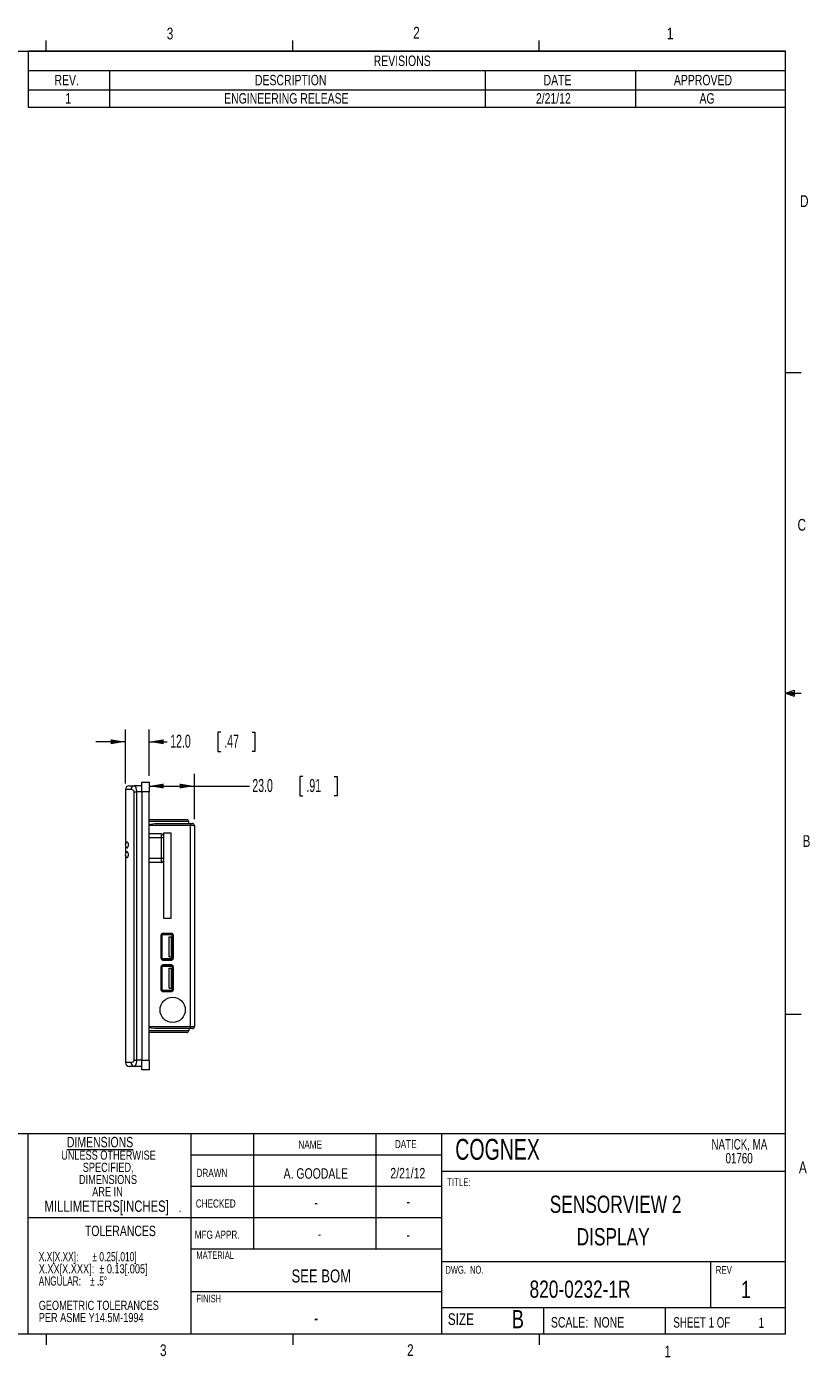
# Model space of a CAD drawing. Header units: millimetres. Extents: x 11 to 421, y 5 to 275.
# Tile 3 of 3: x 262 to 421, y 5 to 275. Entities that reach past the tile are written whole.
import ezdxf

# ---------------------------------------------------------------- set-up
doc = ezdxf.new("R2010")
doc.units = ezdxf.units.MM
doc.styles.add('SLDTEXTSTYLE0', font='TXT', dxfattribs={"width": 0.75})
doc.styles.add('SLDTEXTSTYLE1', font='TXT', dxfattribs={"width": 0.694444})
doc.styles.add('SLDTEXTSTYLE2', font='TXT', dxfattribs={"width": 0.6875})
doc.styles.add('SLDTEXTSTYLE3', font='TXT', dxfattribs={"width": 0.676471})
doc.styles.add('SLDTEXTSTYLE4', font='TXT', dxfattribs={"width": 0.7})
doc.styles.add('SLDTEXTSTYLE5', font='TXT', dxfattribs={"width": 0.605})
doc.dimstyles.new('SLDDIMSTYLE1', dxfattribs={"dimtxt": 2.568319, "dimasz": 3, "dimexe": 0, "dimexo": 0.0625, "dimgap": 0.64208, "dimtad": 0, "dimtih": 1, "dimtoh": 1, "dimdec": 1, "dimlfac": 2.5, "dimrnd": 1e-09, "dimzin": 4, "dimdsep": 46, "dimtxsty": 'SLDTEXTSTYLE5', "dimsah": 1, "dimcen": 0.09, "dimadec": 0, "dimazin": 1, "dimtfac": 1, "dimtdec": 1, "dimtofl": 0, "dimtmove": 0, "dimatfit": 3, "dimfxl": 1, "dimfrac": 2, "dimtolj": 1, "dimtzin": 12, "dimarcsym": 0})
doc.dimstyles.new('SLDDIMSTYLE3', dxfattribs={"dimtxt": 2.568319, "dimasz": 3, "dimexe": 0, "dimexo": 0.0625, "dimgap": 0.64208, "dimtad": 0, "dimtih": 1, "dimtoh": 1, "dimdec": 1, "dimlfac": 2.5, "dimrnd": 1e-09, "dimzin": 4, "dimdsep": 46, "dimtxsty": 'SLDTEXTSTYLE5', "dimsah": 1, "dimcen": 0.09, "dimadec": 0, "dimazin": 1, "dimtfac": 1, "dimtdec": 1, "dimtmove": 0, "dimatfit": 0, "dimfxl": 1, "dimfrac": 2, "dimtolj": 1, "dimtzin": 12, "dimarcsym": 0})

# ---------------------------------------------------------------- blocks, each defined once
blk = doc.blocks.new('SW_NOTE_0')
at = {"color": 0, "linetype": 'Continuous', "lineweight": 0, "attachment_point": 2, "style": 'SLDTEXTSTYLE0'}
for s, insert, char_height in [('UNLESS OTHERWISE', (11.08, 2.39), 1.8521), ('DIMENSIONS', (10.99, -2.55), 1.852), ('SPECIFIED,', (11.03, -0.08), 1.852), ('ARE IN', (10.88, -5.02), 1.852), ('MILLIMETERS[INCHES]', (10.71, -7.75), 2.286), ('.', (25.64, -8.22), 1.85)]:
    blk.add_mtext(s, dxfattribs=dict(at, insert=insert, char_height=char_height))
blk = doc.blocks.new('SW_NOTE_1')
at = {"color": 0, "linetype": 'Continuous', "lineweight": 0, "char_height": 1.8521, "attachment_point": 1}
for s, insert, style in [('X.X[X.XX]:      ± 0.25[.010]', (0, 2.39), 'SLDTEXTSTYLE2'), ('X.XX[X.XXX]:  ± 0.13[.005]', (0, -0.08), 'SLDTEXTSTYLE0'), ('ANGULAR:    ± .5°', (0, -2.55), 'SLDTEXTSTYLE3'), ('GEOMETRIC TOLERANCES', (0, -7.49), 'SLDTEXTSTYLE0'), ('PER ASME Y14.5M-1994', (0, -9.96), 'SLDTEXTSTYLE0')]:
    blk.add_mtext(s, dxfattribs=dict(at, insert=insert, style=style))
blk = doc.blocks.new('SW_NOTE_4')
at = {"color": 0, "linetype": 'Continuous', "lineweight": 0, "char_height": 2.117, "attachment_point": 2, "style": 'SLDTEXTSTYLE4'}
for s, insert in [('NATICK, MA', (8.14, 2.73)), ('01760', (8.09, -0.09))]:
    blk.add_mtext(s, dxfattribs=dict(at, insert=insert))
blk = doc.blocks.new('SW_TABLEANNOTATION_0')
at = {"color": 0, "linetype": 'Continuous', "lineweight": 0}
for p, q in [((0, 0), (0, -11.34)), ((153.7, 0), (0, 0)), ((153.7, -11.34), (153.7, 0)), ((0, -3.92), (153.7, -3.92)), ((16.54, -3.92), (16.54, -7.83)), ((92.74, -3.92), (92.74, -7.83)), ((123.22, -3.92), (123.22, -7.83)), ((0, -7.83), (153.7, -7.83)), ((16.54, -7.83), (16.54, -11.34)), ((92.74, -7.83), (92.74, -11.34)), ((123.22, -7.83), (123.22, -11.34)), ((0, -11.34), (153.7, -11.34))]:
    blk.add_line(p, q, dxfattribs=at)
at = {"color": 0, "linetype": 'Continuous', "lineweight": 0, "attachment_point": 1, "style": 'SLDTEXTSTYLE0'}
for s, insert, char_height in [('REVISIONS', (70.12, -0.9), 2.117), ('REV.', (5.36, -4.82), 2.117), ('DESCRIPTION', (46.03, -4.82), 2.1167), ('DATE', (104.59, -4.82), 2.117), ('APPROVED', (131.03, -4.82), 2.117), ('1', (7.56, -8.53), 2.12), ('ENGINEERING RELEASE', (39.78, -8.53), 2.1167), ('2/21/12', (103.03, -8.53), 2.117), ('AG', (136.22, -8.53), 2.117)]:
    blk.add_mtext(s, dxfattribs=dict(at, insert=insert, char_height=char_height))
blk = doc.blocks.new('_D_7')
at = {"color": 7, "linetype": 'Continuous', "lineweight": 0}
for p, q in [((281.99, 121.73), (281.99, 132.68)), ((286.79, 123.26), (286.79, 132.68)), ((281.99, 130.18), (275.99, 130.18)), ((286.79, 130.18), (290.5, 130.18)), ((301.33, 132.15), (300.74, 132.15)), ((300.74, 132.15), (300.74, 128.2)), ((307.7, 132.15), (308.29, 132.15)), ((308.29, 132.15), (308.29, 128.2)), ((300.74, 128.2), (301.33, 128.2)), ((308.29, 128.2), (307.7, 128.2))]:
    blk.add_line(p, q, dxfattribs=at)
for points in [[(281.99, 130.18), (278.99, 130.68), (278.99, 129.68)], [(286.79, 130.18), (289.79, 129.68), (289.79, 130.68)]]:
    blk.add_solid(points, dxfattribs=at)
at = {"color": 7, "linetype": 'Continuous', "lineweight": 0, "char_height": 2.646, "attachment_point": 1, "style": 'SLDTEXTSTYLE5'}
for s, insert in [('12.0', (291.09, 131.62, 0.04)), ('.47', (302.06, 131.62, 0.04))]:
    blk.add_mtext(s, dxfattribs=dict(at, insert=insert))
blk = doc.blocks.new('_D_8')
at = {"color": 7, "linetype": 'Continuous', "lineweight": 0}
for p, q in [((295.99, 114.47), (295.99, 123.69)), ((317.99, 123.16), (317.4, 123.16)), ((317.4, 123.16), (317.4, 119.22)), ((324.35, 123.16), (324.94, 123.16)), ((324.94, 123.16), (324.94, 119.22)), ((286.79, 121.19), (295.99, 121.19)), ((295.99, 121.19), (307.16, 121.19)), ((317.4, 119.22), (317.99, 119.22)), ((324.94, 119.22), (324.35, 119.22))]:
    blk.add_line(p, q, dxfattribs=at)
for points in [[(286.79, 121.19), (289.79, 120.69), (289.79, 121.69)], [(295.99, 121.19), (292.99, 121.69), (292.99, 120.69)]]:
    blk.add_solid(points, dxfattribs=at)
at = {"color": 7, "linetype": 'Continuous', "lineweight": 0, "char_height": 2.646, "attachment_point": 1, "style": 'SLDTEXTSTYLE5'}
for s, insert in [('23.0', (307.75, 122.63, 0.04)), ('.91', (318.72, 122.63, 0.04))]:
    blk.add_mtext(s, dxfattribs=dict(at, insert=insert))

msp = doc.modelspace()

# ---------------------------------------------------------------- linework, layer by layer
at = {"color": 7, "linetype": 'Continuous', "lineweight": 0}
for p, q in [((15.907, 270.309), (415.957, 270.309)), ((265.932, 270.309), (265.932, 272.463)), ((315.938, 270.309), (315.938, 272.463)), ((365.944, 270.309), (365.944, 272.463)), ((415.957, 9.959), (415.957, 270.309)), ((415.957, 205.112), (419.132, 205.112)), ((415.957, 140.025), (417.663, 140.635)), ((417.663, 140.635), (417.663, 139.451)), ((415.957, 140.025), (417.663, 140.254)), ((415.957, 140.025), (419.132, 140.025)), ((415.957, 140.025), (417.663, 139.451)), ((415.957, 140.025), (417.663, 139.763)), ((415.957, 74.937), (419.132, 74.937)), ((308.007, 50.599), (308.007, 27.231)), ((332.816, 50.599), (332.816, 27.231)), ((346.107, 50.599), (346.107, 9.959)), ((346.107, 15.366), (415.957, 15.366)), ((366.793, 15.366), (366.793, 9.959)), ((391.48, 15.366), (391.48, 9.959)), ((415.957, 9.959), (15.907, 9.959)), ((265.932, 9.959), (265.932, 7.805)), ((315.938, 9.959), (315.938, 7.805)), ((365.944, 9.959), (365.944, 7.805))]:
    msp.add_line(p, q, dxfattribs=at)
at = {"color": 7, "linetype": 'Continuous', "lineweight": 15}
for p, q in [((285.35, 121.992), (286.794, 121.992)), ((285.35, 119.992), (285.35, 121.992)), ((286.794, 121.992), (286.794, 119.992)), ((281.994, 120.464), (281.994, 109.386)), ((283.155, 120.464), (281.994, 120.464)), ((282.794, 121.264), (283.751, 121.264)), ((285.35, 121.264), (283.751, 121.264)), ((283.764, 119.992), (284.257, 119.992)), ((283.764, 65.592), (283.764, 119.992)), ((285.35, 119.992), (284.257, 119.992)), ((284.257, 119.992), (284.257, 65.592)), ((285.35, 119.992), (285.35, 65.592)), ((286.794, 119.992), (285.35, 119.992)), ((286.794, 65.592), (286.794, 119.992)), ((286.794, 114.392), (294.446, 114.392)), ((294.846, 113.992), (286.794, 113.992)), ((287.998, 113.604), (295.194, 113.604)), ((294.846, 113.604), (294.846, 113.992)), ((295.194, 113.604), (295.594, 113.604)), ((295.194, 113.604), (295.194, 113.204)), ((295.194, 113.204), (286.794, 113.204)), ((289.314, 111.472), (286.794, 111.472)), ((289.314, 110.672), (289.314, 111.472)), ((289.714, 111.604), (289.714, 111.072)), ((291.314, 111.604), (289.714, 111.604)), ((289.714, 111.072), (289.714, 110.672)), ((291.314, 94.404), (291.314, 111.604)), ((295.194, 72.38), (295.194, 113.204)), ((295.994, 113.204), (295.194, 113.204)), ((295.994, 113.204), (295.994, 72.38)), ((281.994, 109.142), (281.994, 107.386)), ((289.314, 110.672), (286.794, 110.672)), ((289.314, 106.472), (289.314, 110.672)), ((289.714, 110.672), (289.314, 110.672)), ((289.714, 110.672), (289.714, 106.472)), ((281.994, 107.142), (281.994, 65.12)), ((289.314, 106.472), (286.794, 106.472)), ((289.314, 105.672), (286.794, 105.672)), ((289.314, 105.672), (289.314, 106.472)), ((289.714, 106.472), (289.314, 106.472)), ((289.714, 106.472), (289.714, 106.072)), ((289.714, 106.072), (289.714, 94.404)), ((289.714, 94.404), (291.314, 94.404)), ((289.194, 90.9), (289.194, 86.3)), ((289.274, 86.3), (289.274, 90.9)), ((289.434, 86.3), (289.434, 90.9)), ((291.354, 91.3), (289.594, 91.3)), ((289.594, 91.22), (291.354, 91.22)), ((289.594, 91.06), (291.354, 91.06)), ((290.886, 90.627), (291.342, 90.627)), ((290.886, 86.556), (290.886, 90.627)), ((291.342, 86.556), (291.342, 90.627)), ((291.514, 90.9), (291.514, 86.3)), ((291.674, 90.9), (291.674, 86.3)), ((291.754, 86.3), (291.754, 90.9)), ((290.886, 86.556), (291.342, 86.556)), ((289.194, 84.5), (289.194, 79.9)), ((289.274, 79.9), (289.274, 84.5)), ((289.434, 79.9), (289.434, 84.5)), ((291.354, 86.14), (289.594, 86.14)), ((291.354, 85.98), (289.594, 85.98)), ((289.594, 85.9), (291.354, 85.9)), ((291.354, 84.9), (289.594, 84.9)), ((289.594, 84.82), (291.354, 84.82)), ((289.594, 84.66), (291.354, 84.66)), ((290.886, 84.227), (291.342, 84.227)), ((290.886, 80.156), (290.886, 84.227)), ((291.342, 80.156), (291.342, 84.227)), ((291.514, 84.5), (291.514, 79.9)), ((291.674, 84.5), (291.674, 79.9)), ((291.754, 79.9), (291.754, 84.5)), ((291.354, 79.74), (289.594, 79.74)), ((291.354, 79.58), (289.594, 79.58)), ((289.594, 79.5), (291.354, 79.5)), ((290.886, 80.156), (291.342, 80.156)), ((286.794, 72.38), (295.194, 72.38)), ((286.794, 71.592), (294.846, 71.592)), ((294.446, 71.192), (286.794, 71.192)), ((295.194, 71.98), (287.998, 71.98)), ((294.846, 71.98), (294.846, 71.592)), ((295.194, 72.38), (295.994, 72.38)), ((295.194, 72.38), (295.194, 71.98)), ((295.594, 71.98), (295.194, 71.98)), ((283.155, 65.12), (281.994, 65.12)), ((283.764, 65.592), (284.257, 65.592)), ((285.35, 65.592), (284.257, 65.592)), ((285.35, 65.592), (286.794, 65.592)), ((285.35, 63.592), (285.35, 65.592)), ((286.794, 65.592), (286.794, 63.592)), ((283.751, 64.32), (282.794, 64.32)), ((285.35, 64.32), (283.751, 64.32)), ((286.794, 63.592), (285.35, 63.592))]:
    msp.add_line(p, q, dxfattribs=at)
at = {"color": 114, "linetype": 'Continuous', "lineweight": 0}
for p, q in [((415.957, 50.599), (221.647, 50.599)), ((295.307, 50.599), (295.307, 9.959)), ((346.107, 46.281), (295.307, 46.281)), ((415.957, 42.979), (346.107, 42.979)), ((346.107, 39.931), (295.307, 39.931)), ((295.307, 33.581), (262.287, 33.581)), ((346.107, 33.581), (295.307, 33.581)), ((346.107, 27.231), (295.307, 27.231)), ((415.957, 24.691), (346.107, 24.691)), ((400.717, 24.691), (400.717, 15.366)), ((346.107, 18.595), (295.307, 18.595))]:
    msp.add_line(p, q, dxfattribs=at)
at = {"color": 114, "linetype": 'Continuous', "lineweight": 15}
msp.add_line((262.287, 9.959), (262.287, 50.599), dxfattribs=at)
at = {"color": 7, "linetype": 'Continuous', "lineweight": 15, "flags": 128}
for points in [[(283.751, 121.264), (283.908, 121.184), (283.952, 121.133), (284.089, 120.894), (284.144, 120.745), (284.215, 120.465), (284.25, 120.183), (284.257, 119.992)], [(286.794, 113.204), (286.802, 113.245), (286.829, 113.29), (286.902, 113.354), (287.19, 113.483), (287.998, 113.604)], [(282.636, 109.264), (282.62, 109.444), (282.576, 109.604), (282.511, 109.737), (282.427, 109.833), (282.337, 109.863), (282.26, 109.814), (282.229, 109.746)], [(282.232, 108.771), (282.264, 108.709), (282.333, 108.665), (282.416, 108.688), (282.506, 108.784), (282.585, 108.948), (282.629, 109.148), (282.636, 109.264)], [(282.636, 107.264), (282.62, 107.444), (282.576, 107.604), (282.511, 107.737), (282.427, 107.833), (282.337, 107.863), (282.26, 107.814), (282.229, 107.746)], [(282.232, 106.771), (282.264, 106.709), (282.333, 106.665), (282.416, 106.688), (282.506, 106.784), (282.585, 106.948), (282.629, 107.148), (282.636, 107.264)], [(287.998, 71.98), (287.245, 72.085), (287.079, 72.14), (286.966, 72.192), (286.856, 72.266), (286.82, 72.306), (286.797, 72.356), (286.794, 72.38)], [(284.257, 65.592), (284.239, 65.279), (284.191, 65.008), (284.084, 64.679), (283.933, 64.428), (283.9, 64.393), (283.751, 64.32)]]:
    msp.add_lwpolyline(points, dxfattribs=at)
at = {"color": 7, "linetype": 'Continuous', "lineweight": 15}
msp.add_circle((291.594, 75.78), 2.56, dxfattribs=at)
for centre, radius, start, end in [((282.794, 120.464), 0.8, 90, 180), ((283.87, 120.553), 0.721, 99.53491, 187.08913), ((283.206, 119.901), 0.566, 9.30185, 95.18213), ((294.446, 113.992), 0.4, 0, 90), ((295.594, 113.204), 0.4, 0, 90), ((289.314, 111.072), 0.4, 0, 90), ((282.607, 109.264), 0.625, 116.39565, 249.8555), ((282.607, 107.264), 0.625, 116.39565, 249.8555), ((289.314, 106.072), 0.4, 270, 0), ((289.594, 90.9), 0.4, 90, 180), ((289.594, 90.9), 0.32, 90, 180), ((289.594, 90.9), 0.16, 90, 180), ((291.354, 90.9), 0.4, 0, 90), ((291.354, 90.9), 0.32, 0, 90), ((291.354, 90.9), 0.16, 0, 90), ((289.594, 86.3), 0.4, 180, 270), ((289.594, 84.5), 0.4, 90, 180), ((289.594, 86.3), 0.32, 180, 270), ((289.594, 84.5), 0.32, 90, 180), ((289.594, 86.3), 0.16, 180, 270), ((289.594, 84.5), 0.16, 90, 180), ((291.354, 86.3), 0.4, 270, 0), ((291.354, 86.3), 0.16, 270, 0), ((291.354, 86.3), 0.32, 270, 0), ((291.354, 84.5), 0.4, 0, 90), ((291.354, 84.5), 0.32, 0, 90), ((291.354, 84.5), 0.16, 0, 90), ((289.594, 79.9), 0.4, 180, 270), ((289.594, 79.9), 0.32, 180, 270), ((289.594, 79.9), 0.16, 180, 270), ((291.354, 79.9), 0.4, 270, 0), ((291.354, 79.9), 0.16, 270, 0), ((291.354, 79.9), 0.32, 270, 0), ((294.446, 71.592), 0.4, 270, 0), ((295.594, 72.38), 0.4, 270, 0), ((282.794, 65.12), 0.8, 180, 270), ((283.87, 65.031), 0.721, 172.91087, 260.46509), ((283.214, 65.673), 0.556, 263.87168, 351.64434)]:
    msp.add_arc(centre, radius, start, end, dxfattribs=at)

# ---------------------------------------------------------------- block references
at = {"color": 7, "linetype": 'Continuous', "lineweight": 0}
for name, p in [('SW_TABLEANNOTATION_0', (262.253, 270.309)), ('SW_NOTE_4', (398.429, 46.837)), ('SW_NOTE_0', (267.482, 44.846)), ('SW_NOTE_1', (264.42, 24.248))]:
    msp.add_blockref(name, p, dxfattribs=at)

# ---------------------------------------------------------------- texts
at = {"color": 7, "linetype": 'Continuous', "lineweight": 0, "attachment_point": 1}
for s, insert, char_height, style in [('3', (290.391, 275.07), 2.381, 'SLDTEXTSTYLE0'), ('2', (340.385, 275.24), 2.381, 'SLDTEXTSTYLE0'), ('1', (391.856, 275.084), 2.381, 'SLDTEXTSTYLE0'), ('D', (418.879, 241.071), 2.381, 'SLDTEXTSTYLE0'), ('C', (418.368, 175.389), 2.381, 'SLDTEXTSTYLE0'), ('B', (419.392, 111.229), 2.381, 'SLDTEXTSTYLE0'), ('\\LDIMENSIONS', (270.133, 50.009), 2.11667, 'SLDTEXTSTYLE0'), ('NAME', (317.094, 49.269), 1.651, 'SLDTEXTSTYLE0'), ('DATE', (336.669, 49.38), 1.651, 'SLDTEXTSTYLE0'), ('COGNEX', (348.922, 49.602), 4.2333, 'SLDTEXTSTYLE4'), ('DRAWN', (296.424, 43.54), 1.651, 'SLDTEXTSTYLE0'), ('A', (418.645, 45.025), 2.381, 'SLDTEXTSTYLE0'), ('TITLE:', (347.284, 41.61), 1.5875, 'SLDTEXTSTYLE0'), ('CHECKED', (296.281, 37.323), 1.651, 'SLDTEXTSTYLE0'), ('TOLERANCES', (273.79, 32.001), 2.1167, 'SLDTEXTSTYLE0'), ('MFG APPR.', (296.062, 30.99), 1.651, 'SLDTEXTSTYLE0'), ('MATERIAL', (296.391, 26.773), 1.524, 'SLDTEXTSTYLE0'), ('DWG.  NO.', (346.935, 23.842), 1.5875, 'SLDTEXTSTYLE1'), ('REV', (401.781, 23.816), 1.5875, 'SLDTEXTSTYLE0'), ('FINISH', (296.4, 17.977), 1.524, 'SLDTEXTSTYLE0'), ('SIZE', (347.415, 14.226), 2.3813, 'SLDTEXTSTYLE0'), ('B', (360.385, 14.887), 3.704, 'SLDTEXTSTYLE0'), ('3', (289.021, 7.915), 2.381, 'SLDTEXTSTYLE0'), ('2', (339.148, 7.936), 2.381, 'SLDTEXTSTYLE0'), ('1', (391.371, 7.655), 2.381, 'SLDTEXTSTYLE0')]:
    msp.add_mtext(s, dxfattribs=dict(at, insert=insert, char_height=char_height, style=style))
at = {"color": 114, "linetype": 'Continuous', "lineweight": 0}
for s, insert, char_height, attachment_point, style in [('A. GOODALE', (320.641, 43.644), 2.1167, 2, 'SLDTEXTSTYLE0'), ('2/21/12', (339.296, 43.716), 2.1167, 2, 'SLDTEXTSTYLE0'), ('SENSORVIEW 2', (381.456, 38.095), 3.5, 2, 'SLDTEXTSTYLE0'), ('-', (320.695, 37.764), 2.117, 2, 'SLDTEXTSTYLE0'), ('-', (339.409, 37.954), 2.117, 2, 'SLDTEXTSTYLE0'), ('-', (321.375, 31.304), 2.032, 2, 'SLDTEXTSTYLE0'), ('-', (339.369, 31.161), 2.032, 2, 'SLDTEXTSTYLE0'), ('DISPLAY', (380.956, 31.501), 3.5, 2, 'SLDTEXTSTYLE0'), ('SEE BOM', (321.74, 23.118), 2.6458, 2, 'SLDTEXTSTYLE0'), ('820-0232-1R', (374.241, 20.866), 3.5, 2, 'SLDTEXTSTYLE0'), ('1', (407.896, 20.808), 3.5, 2, 'SLDTEXTSTYLE0'), ('-', (320.693, 14.598), 2.646, 2, 'SLDTEXTSTYLE0'), ('SCALE:  NONE', (368.335, 13.449), 2.11667, 1, 'SLDTEXTSTYLE0'), ('SHEET 1 OF', (393.169, 13.428), 2.1167, 1, 'SLDTEXTSTYLE4'), ('1', (411.04, 13.36), 2.117, 2, 'SLDTEXTSTYLE0')]:
    msp.add_mtext(s, dxfattribs=dict(at, insert=insert, char_height=char_height, attachment_point=attachment_point, style=style))

# ---------------------------------------------------------------- dimensions: what is measured, and where the dimension line sits
at = {"color": 7, "linetype": 'Continuous', "lineweight": 0}
for base, p2, dimstyle, picture, middle in [((281.994, 130.177), (281.994, 120.464), 'SLDDIMSTYLE3', '_D_7', (299.909, 130.177)), ((295.994, 121.188), (295.994, 113.204), 'SLDDIMSTYLE1', '_D_8', (316.564, 121.188))]:
    dim = msp.add_linear_dim(base=base, p1=(286.794, 121.992), p2=p2, dimstyle=dimstyle, dxfattribs=at)
    dim.commit()
    dim.dimension.update_dxf_attribs({"geometry": picture, "text_midpoint": middle, "dimtype": 160})

doc.saveas('drawing.dxf')
